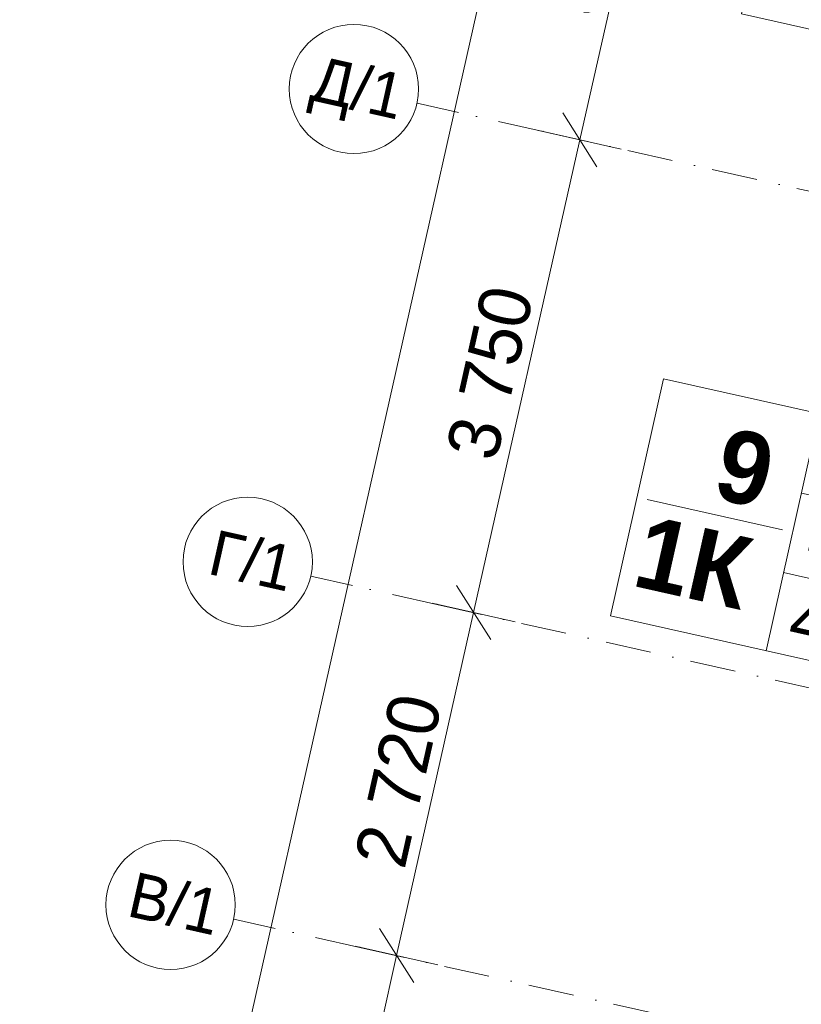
# Model space of a CAD drawing. Header units: millimetres. Extents: x -7213913 to -6930480, y 6129472 to 6353620.
# Tile 34 of 256: x -7212956 to -7206911, y 6168898 to 6176516. Entities that reach past the tile are written whole.
import ezdxf
from ezdxf.enums import TextEntityAlignment as Align

# ---------------------------------------------------------------- set-up
doc = ezdxf.new("R2010")
doc.units = ezdxf.units.MM
doc.header["$MEASUREMENT"] = 0
doc.linetypes.add('Штрихпунктирная', pattern=[670.277762, 352.777767, -176.388884, 0, -141.111112])
doc.layers.add('S - квартира_маркер.АР', color=7, linetype='Continuous')
doc.layers.add('АР-Чертеж-Оси_Осевые размеры.АР', color=7, linetype='Continuous')
for name, color, linetype, lineweight in [('S - квартира_маркер.АР_Ном._пера__1', 7, 'Continuous', 0), ('АР-Чертеж-Оси_Осевые размеры.АР_Ном._пера__1', 7, 'Continuous', 0), ('АР-Чертеж-Оси_Осевые размеры.АР_Ном._пера__120', 7, 'Continuous', 0)]:
    doc.layers.add(name, color=color, linetype=linetype, lineweight=lineweight)
doc.styles.add('РЎР“Р•РќР•Р\xa0Р\x98Р\xa0_РЎРўР\x98Р›Р¬_5', font='GOTHIC.TTF')
doc.styles.add('РЎР“Р•РќР•Р\xa0Р\x98Р\xa0_РЎРўР\x98Р›Р¬_6', font='GOTHICB.TTF')
doc.dimstyles.new('СГЕНЕРИР_СТИЛЬ__1', dxfattribs={"dimtxt": 400, "dimasz": 332.5, "dimexe": 0.18, "dimexo": 0.0625, "dimgap": 0, "dimtad": 1, "dimdec": 0, "dimzin": 0, "dimdsep": 46, "dimtxsty": 'РЎР“Р•РќР•Р\xa0Р\x98Р\xa0_РЎРўР\x98Р›Р¬_5', "dimblk": 'ARROWHEAD_6', "dimblk1": 'ARROWHEAD_6', "dimblk2": 'ARROWHEAD_6', "dimcen": 0.09, "dimse1": 1, "dimse2": 1, "dimclrd": 7, "dimclre": 7, "dimclrt": 7, "dimazin": 0, "dimtfac": 1, "dimtdec": 4, "dimtmove": 0, "dimatfit": 3, "dimfxl": 1, "dimtolj": 1, "dimtzin": 0, "dimarcsym": 0})
doc.dimstyles.new('СГЕНЕРИР_СТИЛЬ__2', dxfattribs={"dimtxt": 400, "dimasz": 332.5, "dimexe": 0.18, "dimexo": 0.0625, "dimgap": 0, "dimtad": 1, "dimdec": 0, "dimzin": 0, "dimdsep": 46, "dimtxsty": 'РЎР“Р•РќР•Р\xa0Р\x98Р\xa0_РЎРўР\x98Р›Р¬_5', "dimblk": 'ARROWHEAD_6', "dimblk1": 'ARROWHEAD_6', "dimblk2": 'ARROWHEAD_6', "dimcen": 0.09, "dimse1": 1, "dimse2": 1, "dimclrd": 7, "dimclre": 7, "dimclrt": 7, "dimazin": 0, "dimtfac": 1, "dimtdec": 4, "dimtmove": 2, "dimatfit": 3, "dimfxl": 1, "dimtolj": 1, "dimtzin": 0, "dimarcsym": 0})

# ---------------------------------------------------------------- blocks, each defined once
blk = doc.blocks.new('labelLabPP_FlatE34FrameRed3d[94]_10', base_point=(-7208023.9, 6173158.2))
at = {"layer": 'S - квартира_маркер.АР_Ном._пера__1', "color": 7, "linetype": 'Continuous', "lineweight": 0}
for p, q in [((-7207975.5, 6173738.7), (-7208387.8, 6171903.2)), ((-7207975.5, 6173738.7), (-7205299.8, 6173137.8)), ((-7206771.3, 6173468.3), (-7207183.5, 6171632.8)), ((-7205299.8, 6173137.8), (-7205712, 6171302.3)), ((-7208103.6, 6172803.4), (-7207055.5, 6172568)), ((-7206909.4, 6172853.3), (-7205437.9, 6172522.8)), ((-7207047.5, 6172238.3), (-7205576, 6171907.8)), ((-7208387.8, 6171903.2), (-7205712, 6171302.3))]:
    blk.add_line(p, q, dxfattribs=at)
at = {"layer": 'S - квартира_маркер.АР_Ном._пера__1', "color": 7, "lineweight": 0}
for tag, height, style, p in [('TS_FLATNUMBER', 560, 'РЎР“Р•РќР•Р\xa0Р\x98Р\xa0_РЎРўР\x98Р›Р¬_6', (-7206941.5, 6172957)), ('TS_LIVING_ROOM_AREA', 400, 'РЎР“Р•РќР•Р\xa0Р\x98Р\xa0_РЎРўР\x98Р›Р¬_5', (-7205401.4, 6172843.1)), ('TS_POSTFIXNUMROOMS', 560, 'РЎР“Р•РќР•Р\xa0Р\x98Р\xa0_РЎРўР\x98Р›Р¬_6', (-7207116.9, 6172176.5)), ('TS_WITHOUTBALK', 400, 'РЎР“Р•РќР•Р\xa0Р\x98Р\xa0_РЎРўР\x98Р›Р¬_5', (-7205540.1, 6172225.2)), ('TS_ALLSQUARE', 400, 'РЎР“Р•РќР•Р\xa0Р\x98Р\xa0_РЎРўР\x98Р›Р¬_5', (-7205680.4, 6171600.7))]:
    blk.add_attdef(tag, text='', height=height, rotation=347.34172, dxfattribs=dict(at, style=style)).set_placement(p, align=Align.MIDDLE_RIGHT)
blk = doc.blocks.new('labelLabPP_FlatE34FrameRed3d[100]_10', base_point=(-7207010, 6177816.8))
at = {"layer": 'S - квартира_маркер.АР_Ном._пера__1', "color": 7, "linetype": 'Continuous', "lineweight": 0}
for p, q in [((-7206961.7, 6178397.3), (-7207373.9, 6176561.8)), ((-7206961.7, 6178397.3), (-7204285.9, 6177796.3)), ((-7205757.4, 6178126.8), (-7206169.7, 6176291.3)), ((-7204285.9, 6177796.3), (-7204698.1, 6175960.8)), ((-7205895.5, 6177511.9), (-7204424, 6177181.4)), ((-7207089.7, 6177462), (-7206041.6, 6177226.6)), ((-7206033.7, 6176896.9), (-7204562.1, 6176566.4)), ((-7207373.9, 6176561.8), (-7204698.1, 6175960.8))]:
    blk.add_line(p, q, dxfattribs=at)
at = {"layer": 'S - квартира_маркер.АР_Ном._пера__1', "color": 7, "lineweight": 0}
for tag, height, style, p in [('TS_FLATNUMBER', 560, 'РЎР“Р•РќР•Р\xa0Р\x98Р\xa0_РЎРўР\x98Р›Р¬_6', (-7205927.7, 6177615.6)), ('TS_POSTFIXNUMROOMS', 560, 'РЎР“Р•РќР•Р\xa0Р\x98Р\xa0_РЎРўР\x98Р›Р¬_6', (-7206103, 6176835.1)), ('TS_LIVING_ROOM_AREA', 400, 'РЎР“Р•РќР•Р\xa0Р\x98Р\xa0_РЎРўР\x98Р›Р¬_5', (-7204387.5, 6177501.7)), ('TS_WITHOUTBALK', 400, 'РЎР“Р•РќР•Р\xa0Р\x98Р\xa0_РЎРўР\x98Р›Р¬_5', (-7204526.3, 6176883.8)), ('TS_ALLSQUARE', 400, 'РЎР“Р•РќР•Р\xa0Р\x98Р\xa0_РЎРўР\x98Р›Р¬_5', (-7204666.5, 6176259.3))]:
    blk.add_attdef(tag, text='', height=height, rotation=347.34172, dxfattribs=dict(at, style=style)).set_placement(p, align=Align.MIDDLE_RIGHT)
blk = doc.blocks.new('*D882', base_point=(-6566190.3, 6562677.8))
at = {"layer": 'АР-Чертеж-Оси_Осевые размеры.АР_Ном._пера__1', "color": 7, "linetype": 'Continuous', "lineweight": 0, "transparency": 16777216}
for p, q in [((-7207034.7, 6182661.5), (-7207900.3, 6178807.5)), ((-7207767.9, 6178598.4), (-7208032.7, 6179016.6)), ((-7208220.4, 6178879.4), (-7207580.1, 6178735.6)), ((-7207900.3, 6178807.5), (-7208623.4, 6175587.7)), ((-7208491, 6175378.6), (-7208755.8, 6175796.8))]:
    blk.add_line(p, q, dxfattribs=at)
at = {"layer": 'АР-Чертеж-Оси_Осевые размеры.АР_Ном._пера__1', "color": 7, "lineweight": 0, "transparency": 16777216, "insert": (-7208494.4, 6176527.4), "char_height": 400, "attachment_point": 7, "rotation": 77.34172, "style": 'РЎР“Р•РќР•Р\xa0Р\x98Р\xa0_РЎРўР\x98Р›Р¬_5'}
blk.add_mtext('\\A1;{\\pql;\\fCentury Gothic|b0|i0|c204|p0;\\W1.000000;3\xa0300}', dxfattribs=at)
blk = doc.blocks.new('ARROWHEAD_6')
at = {"color": 0, "linetype": 'Continuous', "lineweight": 0}
for p, q in [((-0.5, -0.5), (0.5, 0.5)), ((0, 0), (-1, 0))]:
    blk.add_line(p, q, dxfattribs=at)
blk = doc.blocks.new('*D883', base_point=(-6566190.3, 6562677.8))
at = {"layer": 'АР-Чертеж-Оси_Осевые размеры.АР_Ном._пера__1', "color": 7, "linetype": 'Continuous', "lineweight": 0, "transparency": 16777216}
for p, q in [((-7207900.3, 6178807.5), (-7208623.4, 6175587.7)), ((-7208491, 6175378.6), (-7208755.8, 6175796.8)), ((-7208943.6, 6175659.6), (-7208303.3, 6175515.8)), ((-7208623.4, 6175587.7), (-7209445.2, 6171928.8)), ((-7209312.8, 6171719.8), (-7209577.6, 6172137.9)), ((-7209765.3, 6172000.8), (-7209125, 6171856.9))]:
    blk.add_line(p, q, dxfattribs=at)
at = {"layer": 'АР-Чертеж-Оси_Осевые размеры.АР_Ном._пера__1', "color": 7, "lineweight": 0, "transparency": 16777216, "insert": (-7209266.8, 6173088), "char_height": 400, "attachment_point": 7, "rotation": 77.34172, "style": 'РЎР“Р•РќР•Р\xa0Р\x98Р\xa0_РЎРўР\x98Р›Р¬_5'}
blk.add_mtext('\\A1;{\\pql;\\fCentury Gothic|b0|i0|c204|p0;\\W1.000000;3\xa0750}', dxfattribs=at)
blk = doc.blocks.new('*D884', base_point=(-6566190.3, 6562677.8))
at = {"layer": 'АР-Чертеж-Оси_Осевые размеры.АР_Ном._пера__1', "color": 7, "linetype": 'Continuous', "lineweight": 0, "transparency": 16777216}
for p, q in [((-7208623.4, 6175587.7), (-7209445.2, 6171928.8)), ((-7209312.8, 6171719.8), (-7209577.6, 6172137.9)), ((-7209765.3, 6172000.8), (-7209125, 6171856.9)), ((-7209445.2, 6171928.8), (-7210041.2, 6169274.9)), ((-7209908.8, 6169065.9), (-7210173.6, 6169484))]:
    blk.add_line(p, q, dxfattribs=at)
at = {"layer": 'АР-Чертеж-Оси_Осевые размеры.АР_Ном._пера__1', "color": 7, "lineweight": 0, "transparency": 16777216, "insert": (-7209975.7, 6169931.6), "char_height": 400, "attachment_point": 7, "rotation": 77.34172, "style": 'РЎР“Р•РќР•Р\xa0Р\x98Р\xa0_РЎРўР\x98Р›Р¬_5'}
blk.add_mtext('\\A1;{\\pql;\\fCentury Gothic|b0|i0|c204|p0;\\W1.000000;2\xa0720}', dxfattribs=at)
blk = doc.blocks.new('*D885', base_point=(-6566190.3, 6562677.8))
at = {"layer": 'АР-Чертеж-Оси_Осевые размеры.АР_Ном._пера__1', "color": 7, "linetype": 'Continuous', "lineweight": 0, "transparency": 16777216}
for p, q in [((-7209445.2, 6171928.8), (-7210041.2, 6169274.9)), ((-7209908.8, 6169065.9), (-7210173.6, 6169484)), ((-7210361.4, 6169346.9), (-7209721.1, 6169203)), ((-7210041.2, 6169274.9), (-7210760, 6166074.6)), ((-7210627.6, 6165865.6), (-7210892.4, 6166283.7)), ((-7211080.1, 6166146.6), (-7210439.8, 6166002.7)), ((-7210760, 6166074.6), (-7211665, 6162045))]:
    blk.add_line(p, q, dxfattribs=at)
at = {"layer": 'АР-Чертеж-Оси_Осевые размеры.АР_Ном._пера__1', "color": 7, "lineweight": 0, "transparency": 16777216, "insert": (-7210633.1, 6167004.5), "char_height": 400, "attachment_point": 7, "rotation": 77.34172, "style": 'РЎР“Р•РќР•Р\xa0Р\x98Р\xa0_РЎРўР\x98Р›Р¬_5'}
blk.add_mtext('\\A1;{\\pql;\\fCentury Gothic|b0|i0|c204|p0;\\W1.000000;3\xa0280}', dxfattribs=at)
blk = doc.blocks.new('*D887', base_point=(-6566190.3, 6562677.8))
at = {"layer": 'АР-Чертеж-Оси_Осевые размеры.АР_Ном._пера__1', "color": 7, "linetype": 'Continuous', "lineweight": 0, "transparency": 16777216}
for p, q in [((-7202914.5, 6204750.4), (-7203179.3, 6205168.6)), ((-7202989.4, 6205215.6), (-7203046.9, 6204959.5)), ((-7203367, 6205031.4), (-7202726.8, 6204887.6)), ((-7203046.9, 6204959.5), (-7212636.3, 6162263.2)), ((-7212768.7, 6162472.3), (-7212503.9, 6162054.1)), ((-7212956.4, 6162335.1), (-7212316.1, 6162191.3)), ((-7212636.3, 6162263.2), (-7212693.8, 6162007))]:
    blk.add_line(p, q, dxfattribs=at)
at = {"layer": 'АР-Чертеж-Оси_Осевые размеры.АР_Ном._пера__1', "color": 7, "lineweight": 0, "transparency": 16777216, "insert": (-7207709.5, 6184564.6), "char_height": 400, "attachment_point": 7, "rotation": 77.34172, "style": 'РЎР“Р•РќР•Р\xa0Р\x98Р\xa0_РЎРўР\x98Р›Р¬_5'}
blk.add_mtext('\\A1;{\\pql;\\fCentury Gothic|b0|i0|c204|p0;\\W1.000000;43\xa0760}', dxfattribs=at)
blk = doc.blocks.new('Стандартный Маркер Сетки[184]_10', base_point=(-7209883.2, 6175870.7))
at = {"layer": 'АР-Чертеж-Оси_Осевые размеры.АР_Ном._пера__120', "color": 7, "linetype": 'Штрихпунктирная', "lineweight": 0}
for q in [(-7209883.2, 6175870.7), (-7184807, 6170238.7), (-7208907.5, 6175651.5)]:
    blk.add_line((-7208907.5, 6175651.5), q, dxfattribs=at)
at = {"layer": 'АР-Чертеж-Оси_Осевые размеры.АР_Ном._пера__120', "color": 7, "linetype": 'Continuous', "lineweight": 0}
blk.add_circle((-7210371.1, 6175980.2), 500, dxfattribs=at)
at = {"layer": 'АР-Чертеж-Оси_Осевые размеры.АР_Ном._пера__120', "color": 7, "linetype": 'Штрихпунктирная', "lineweight": 0}
blk.add_point((-7208907.5, 6175651.5), dxfattribs=at)
at = {"layer": 'АР-Чертеж-Оси_Осевые размеры.АР_Ном._пера__120', "color": 7, "lineweight": 0, "style": 'РЎР“Р•РќР•Р\xa0Р\x98Р\xa0_РЎРўР\x98Р›Р¬_5'}
blk.add_attdef('AC_MarkerText_1', text='', height=350, rotation=347.34172, dxfattribs=at).set_placement((-7210301.2, 6176161.3), align=Align.TOP_CENTER)
blk = doc.blocks.new('Стандартный Маркер Сетки[185]_10', base_point=(-7211301, 6169557.9))
at = {"layer": 'АР-Чертеж-Оси_Осевые размеры.АР_Ном._пера__120', "color": 7, "linetype": 'Штрихпунктирная', "lineweight": 0}
for q in [(-7211301, 6169557.9), (-7186224.8, 6163925.9), (-7210325.4, 6169338.8)]:
    blk.add_line((-7210325.4, 6169338.8), q, dxfattribs=at)
at = {"layer": 'АР-Чертеж-Оси_Осевые размеры.АР_Ном._пера__120', "color": 7, "linetype": 'Continuous', "lineweight": 0}
blk.add_circle((-7211788.9, 6169667.5), 500, dxfattribs=at)
at = {"layer": 'АР-Чертеж-Оси_Осевые размеры.АР_Ном._пера__120', "color": 7, "linetype": 'Штрихпунктирная', "lineweight": 0}
blk.add_point((-7210325.4, 6169338.8), dxfattribs=at)
at = {"layer": 'АР-Чертеж-Оси_Осевые размеры.АР_Ном._пера__120', "color": 7, "lineweight": 0, "style": 'РЎР“Р•РќР•Р\xa0Р\x98Р\xa0_РЎРўР\x98Р›Р¬_5'}
blk.add_attdef('AC_MarkerText_1', text='', height=350, rotation=347.34172, dxfattribs=at).set_placement((-7211719, 6169848.5), align=Align.TOP_CENTER)
blk = doc.blocks.new('Стандартный Маркер Сетки[187]_10', base_point=(-7210705, 6172211.8))
at = {"layer": 'АР-Чертеж-Оси_Осевые размеры.АР_Ном._пера__120', "color": 7, "linetype": 'Штрихпунктирная', "lineweight": 0}
for q in [(-7210705, 6172211.8), (-7185628.8, 6166579.8), (-7209729.3, 6171992.7)]:
    blk.add_line((-7209729.3, 6171992.7), q, dxfattribs=at)
at = {"layer": 'АР-Чертеж-Оси_Осевые размеры.АР_Ном._пера__120', "color": 7, "linetype": 'Continuous', "lineweight": 0}
blk.add_circle((-7211192.8, 6172321.4), 500, dxfattribs=at)
at = {"layer": 'АР-Чертеж-Оси_Осевые размеры.АР_Ном._пера__120', "color": 7, "linetype": 'Штрихпунктирная', "lineweight": 0}
blk.add_point((-7209729.3, 6171992.7), dxfattribs=at)
at = {"layer": 'АР-Чертеж-Оси_Осевые размеры.АР_Ном._пера__120', "color": 7, "lineweight": 0, "style": 'РЎР“Р•РќР•Р\xa0Р\x98Р\xa0_РЎРўР\x98Р›Р¬_5'}
blk.add_attdef('AC_MarkerText_1', text='', height=350, rotation=347.34172, dxfattribs=at).set_placement((-7211122.9, 6172502.4), align=Align.TOP_CENTER)
blk = doc.blocks.new('Стандартный Маркер Сетки[208]_10', base_point=(-7209883.2, 6175870.7))
at = {"layer": 'АР-Чертеж-Оси_Осевые размеры.АР_Ном._пера__120', "color": 7, "linetype": 'Штрихпунктирная', "lineweight": 0}
for q in [(-7209883.2, 6175870.7), (-7184807, 6170238.7), (-7208907.5, 6175651.5)]:
    blk.add_line((-7208907.5, 6175651.5), q, dxfattribs=at)
at = {"layer": 'АР-Чертеж-Оси_Осевые размеры.АР_Ном._пера__120', "color": 7, "linetype": 'Continuous', "lineweight": 0}
blk.add_circle((-7210371.1, 6175980.2), 500, dxfattribs=at)
at = {"layer": 'АР-Чертеж-Оси_Осевые размеры.АР_Ном._пера__120', "color": 7, "linetype": 'Штрихпунктирная', "lineweight": 0}
blk.add_point((-7208907.5, 6175651.5), dxfattribs=at)
at = {"layer": 'АР-Чертеж-Оси_Осевые размеры.АР_Ном._пера__120', "color": 7, "lineweight": 0, "style": 'РЎР“Р•РќР•Р\xa0Р\x98Р\xa0_РЎРўР\x98Р›Р¬_5'}
blk.add_attdef('AC_MarkerText_1', text='', height=350, rotation=347.34172, dxfattribs=at).set_placement((-7210301.2, 6176161.3), align=Align.TOP_CENTER)
blk = doc.blocks.new('Стандартный Маркер Сетки[209]_10', base_point=(-7211301, 6169557.9))
at = {"layer": 'АР-Чертеж-Оси_Осевые размеры.АР_Ном._пера__120', "color": 7, "linetype": 'Штрихпунктирная', "lineweight": 0}
for q in [(-7211301, 6169557.9), (-7186224.8, 6163925.9), (-7210325.4, 6169338.8)]:
    blk.add_line((-7210325.4, 6169338.8), q, dxfattribs=at)
at = {"layer": 'АР-Чертеж-Оси_Осевые размеры.АР_Ном._пера__120', "color": 7, "linetype": 'Continuous', "lineweight": 0}
blk.add_circle((-7211788.9, 6169667.5), 500, dxfattribs=at)
at = {"layer": 'АР-Чертеж-Оси_Осевые размеры.АР_Ном._пера__120', "color": 7, "linetype": 'Штрихпунктирная', "lineweight": 0}
blk.add_point((-7210325.4, 6169338.8), dxfattribs=at)
at = {"layer": 'АР-Чертеж-Оси_Осевые размеры.АР_Ном._пера__120', "color": 7, "lineweight": 0, "style": 'РЎР“Р•РќР•Р\xa0Р\x98Р\xa0_РЎРўР\x98Р›Р¬_5'}
blk.add_attdef('AC_MarkerText_1', text='', height=350, rotation=347.34172, dxfattribs=at).set_placement((-7211719, 6169848.5), align=Align.TOP_CENTER)
blk = doc.blocks.new('Стандартный Маркер Сетки[211]_10', base_point=(-7210705, 6172211.8))
at = {"layer": 'АР-Чертеж-Оси_Осевые размеры.АР_Ном._пера__120', "color": 7, "linetype": 'Штрихпунктирная', "lineweight": 0}
for q in [(-7210705, 6172211.8), (-7185628.8, 6166579.8), (-7209729.3, 6171992.7)]:
    blk.add_line((-7209729.3, 6171992.7), q, dxfattribs=at)
at = {"layer": 'АР-Чертеж-Оси_Осевые размеры.АР_Ном._пера__120', "color": 7, "linetype": 'Continuous', "lineweight": 0}
blk.add_circle((-7211192.8, 6172321.4), 500, dxfattribs=at)
at = {"layer": 'АР-Чертеж-Оси_Осевые размеры.АР_Ном._пера__120', "color": 7, "linetype": 'Штрихпунктирная', "lineweight": 0}
blk.add_point((-7209729.3, 6171992.7), dxfattribs=at)
at = {"layer": 'АР-Чертеж-Оси_Осевые размеры.АР_Ном._пера__120', "color": 7, "lineweight": 0, "style": 'РЎР“Р•РќР•Р\xa0Р\x98Р\xa0_РЎРўР\x98Р›Р¬_5'}
blk.add_attdef('AC_MarkerText_1', text='', height=350, rotation=347.34172, dxfattribs=at).set_placement((-7211122.9, 6172502.4), align=Align.TOP_CENTER)

msp = doc.modelspace()

# ---------------------------------------------------------------- block references
at = {"layer": 'S - квартира_маркер.АР', "color": 104, "linetype": 'Continuous', "lineweight": 15, "true_color": 0x029e21}
for name, p, values in [('labelLabPP_FlatE34FrameRed3d[100]_10', (-7207010, 6177816.8), {'TS_POSTFIXNUMROOMS': '1К ', 'TS_FLATNUMBER': ' 8 ', 'TS_LIVING_ROOM_AREA': '14,36', 'TS_WITHOUTBALK': '48,79', 'TS_ALLSQUARE': '48,79'}), ('labelLabPP_FlatE34FrameRed3d[94]_10', (-7208023.9, 6173158.2), {'TS_POSTFIXNUMROOMS': '1К ', 'TS_FLATNUMBER': ' 9 ', 'TS_LIVING_ROOM_AREA': '13,11', 'TS_WITHOUTBALK': '40,67', 'TS_ALLSQUARE': '40,67'})]:
    msp.add_blockref(name, p, dxfattribs=at).add_auto_attribs(values)
at = {"layer": 'АР-Чертеж-Оси_Осевые размеры.АР', "color": 8, "linetype": 'Continuous', "lineweight": 15}
for name, p, values in [('Стандартный Маркер Сетки[184]_10', (-7209883.2, 6175870.7), {'AC_MarkerText_1': 'Д/1'}), ('Стандартный Маркер Сетки[208]_10', (-7209883.2, 6175870.7), {'AC_MarkerText_1': 'Д/1'}), ('Стандартный Маркер Сетки[187]_10', (-7210705, 6172211.8), {'AC_MarkerText_1': 'Г/1'}), ('Стандартный Маркер Сетки[211]_10', (-7210705, 6172211.8), {'AC_MarkerText_1': 'Г/1'}), ('Стандартный Маркер Сетки[185]_10', (-7211301, 6169557.9), {'AC_MarkerText_1': 'В/1'}), ('Стандартный Маркер Сетки[209]_10', (-7211301, 6169557.9), {'AC_MarkerText_1': 'В/1'})]:
    msp.add_blockref(name, p, dxfattribs=at).add_auto_attribs(values)

# ---------------------------------------------------------------- dimensions: what is measured, and where the dimension line sits
at = {"layer": 'АР-Чертеж-Оси_Осевые размеры.АР', "color": 7, "linetype": 'Continuous', "lineweight": 0}
for base, p1, p2, dimstyle, picture, middle in [((-7212636.3, 6162263.2), (-7203353.8, 6205028.5), (-7212924.8, 6162328), 'СГЕНЕРИР_СТИЛЬ__2', '*D887', (-7207720.9, 6185426.5)), ((-7208623.4, 6175587.7), (-7209178.4, 6179094.6), (-7209883.2, 6175870.7), 'СГЕНЕРИР_СТИЛЬ__1', '*D882', (-7208539.1, 6177240.7)), ((-7209445.2, 6171928.8), (-7209883.2, 6175870.7), (-7210705, 6172211.8), 'СГЕНЕРИР_СТИЛЬ__1', '*D883', (-7209311.6, 6173801.3)), ((-7210041.2, 6169274.9), (-7210705, 6172211.8), (-7211301, 6169557.9), 'СГЕНЕРИР_СТИЛЬ__1', '*D884', (-7210020.5, 6170645)), ((-7210760, 6166074.6), (-7211301, 6169557.9), (-7212019.8, 6166357.6), 'СГЕНЕРИР_СТИЛЬ__1', '*D885', (-7210677.9, 6167717.9))]:
    dim = msp.add_linear_dim(base=base, p1=p1, p2=p2, angle=257.34172, dimstyle=dimstyle, dxfattribs=at)
    dim.commit()
    dim.dimension.update_dxf_attribs({"geometry": picture, "text_midpoint": middle, "dimtype": 160, "text_rotation": 77.34172})

doc.saveas('drawing.dxf')
